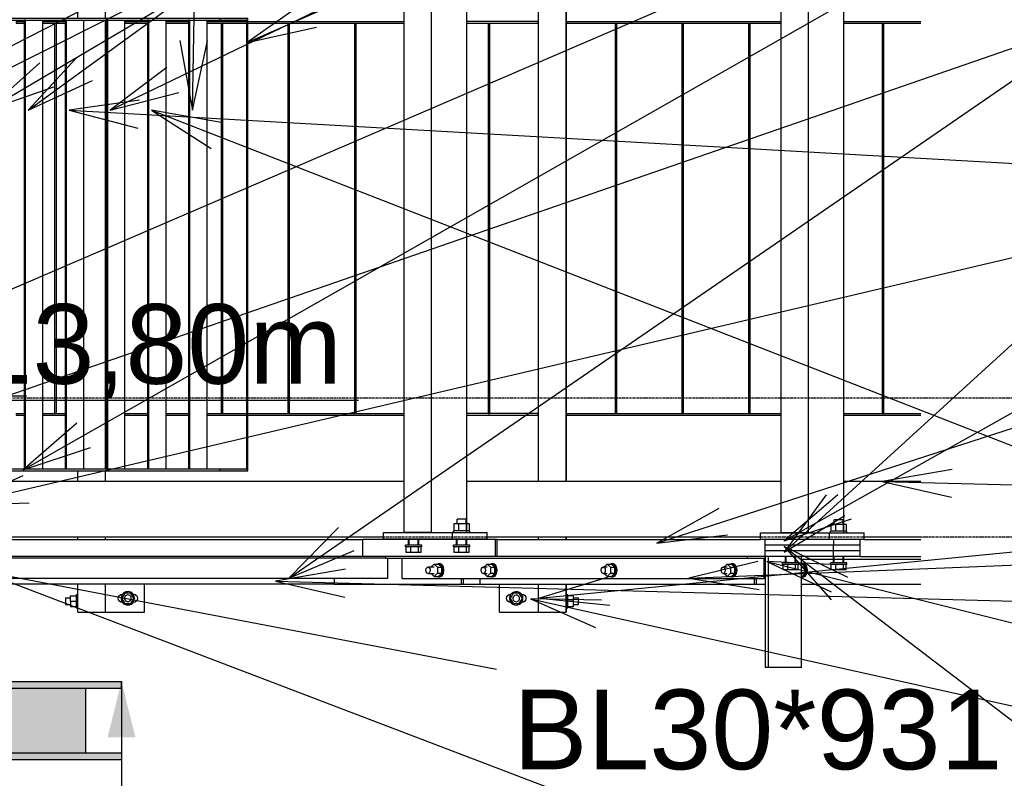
# Model space of a CAD drawing. Header units: millimetres. Extents: x -32861 to 254386, y 0 to 15445.
# Tile 27 of 67: x 129125 to 130894, y 9441 to 10805. Entities that reach past the tile are written whole.
import ezdxf

# ---------------------------------------------------------------- set-up
doc = ezdxf.new("R2010")
doc.units = ezdxf.units.MM
doc.linetypes.add('DXK_LINE_DOT3', pattern=[5.9187, 2.979, -0.9799, 0.9799, -0.9799])
doc.styles.add('Arial', font='ARIAL.TTF', dxfattribs={"height": 0.2})

# ---------------------------------------------------------------- blocks, each defined once
blk = doc.blocks.new('Bolt-53515 - 19489')
at = {"color": 7}
for p, q in [((130582.6, 9898), (130610.1, 9898)), ((130582.6, 9885), (130582.6, 9898)), ((130604.3, 9905.5), (130588.4, 9905.5)), ((130588.4, 9898), (130588.4, 9905.5)), ((130591.1, 9885), (130591.1, 9898)), ((130604.3, 9898), (130604.3, 9905.5)), ((130604.9, 9885), (130604.9, 9898)), ((130610.1, 9898), (130610.1, 9885)), ((130611.2, 9885), (130581.5, 9885)), ((130581.5, 9882), (130581.5, 9885)), ((130611.2, 9882), (130611.2, 9885)), ((130500.6, 9828.5), (130500.6, 9840)), ((130502.2, 9828.5), (130502.2, 9840)), ((130518, 9828.5), (130518, 9840)), ((130519.6, 9828.5), (130519.6, 9840)), ((130586.8, 9828.5), (130586.8, 9840)), ((130588.4, 9828.5), (130588.4, 9840)), ((130604.3, 9828.5), (130604.3, 9840)), ((130605.8, 9828.5), (130605.8, 9840)), ((130525, 9828.5), (130495.3, 9828.5)), ((130495.3, 9825.5), (130495.3, 9828.5)), ((130525, 9825.5), (130495.3, 9825.5)), ((130496.4, 9815.5), (130496.4, 9825.5)), ((130504.9, 9815.5), (130504.9, 9825.5)), ((130518.7, 9815.5), (130518.7, 9825.5)), ((130523.8, 9815.5), (130523.8, 9825.5)), ((130525, 9825.5), (130525, 9828.5)), ((130611.2, 9828.5), (130581.5, 9828.5)), ((130581.5, 9825.5), (130581.5, 9828.5)), ((130611.2, 9825.5), (130581.5, 9825.5)), ((130582.6, 9815.5), (130582.6, 9825.5)), ((130591.1, 9815.5), (130591.1, 9825.5)), ((130604.9, 9815.5), (130604.9, 9825.5)), ((130610.1, 9815.5), (130610.1, 9825.5)), ((130611.2, 9825.5), (130611.2, 9828.5)), ((130523.8, 9815.5), (130496.4, 9815.5)), ((130610.1, 9815.5), (130582.6, 9815.5))]:
    blk.add_line(p, q, dxfattribs=at)
blk = doc.blocks.new('Part-54379 - 19489')
at = {"color": 7}
for p, q in [((130464.1, 9860), (130464.1, 9870)), ((130634.5, 9860), (130464.1, 9860)), ((130634.5, 9870), (130587.2, 9870)), ((130587.2, 9870), (130587.2, 9860)), ((130634.5, 9870), (130634.5, 9860))]:
    blk.add_line(p, q, dxfattribs=at)
blk = doc.blocks.new('Bolt-53653 - 19489')
at = {"color": 7}
for p, q in [((129301.7, 9764.6), (129302.3, 9767.5)), ((129302.3, 9767.5), (129303.9, 9769.9)), ((129303.9, 9769.9), (129306.3, 9771.6)), ((129306.3, 9771.6), (129309.2, 9772.1)), ((129313.7, 9774.1), (129308.2, 9764.6)), ((129309.2, 9772.1), (129310.3, 9772.1)), ((129324.7, 9774.1), (129313.7, 9774.1)), ((129330.2, 9764.6), (129324.7, 9774.1)), ((129328.1, 9772.1), (129329.2, 9772.1)), ((129329.2, 9772.1), (129332.1, 9771.6)), ((129332.1, 9771.6), (129334.5, 9769.9)), ((129334.5, 9769.9), (129336.1, 9767.5)), ((129336.1, 9767.5), (129336.7, 9764.6)), ((129302.3, 9761.8), (129301.7, 9764.6)), ((129303.9, 9759.3), (129302.3, 9761.8)), ((129306.3, 9757.7), (129303.9, 9759.3)), ((129309.2, 9757.1), (129306.3, 9757.7)), ((129308.2, 9764.6), (129313.7, 9755.1)), ((129310.3, 9757.1), (129309.2, 9757.1)), ((129313.7, 9755.1), (129324.7, 9755.1)), ((129324.7, 9755.1), (129330.2, 9764.6)), ((129328.1, 9757.1), (129329.2, 9757.1)), ((129332.1, 9757.7), (129329.2, 9757.1)), ((129334.5, 9759.3), (129332.1, 9757.7)), ((129336.1, 9761.8), (129334.5, 9759.3)), ((129336.7, 9764.6), (129336.1, 9761.8))]:
    blk.add_line(p, q, dxfattribs=at)
for radius, start, end in [(12, 30, 210), (12, 210, 30), (6, 30, 210), (6, 210, 30)]:
    blk.add_arc((129319.2, 9764.6), radius, start, end, dxfattribs=at)
blk = doc.blocks.new('Part-53550 - 19489')
at = {"color": 7}
for p, q in [((129356.3, 10803.5), (129354.5, 10803.5)), ((129354.5, 10803.5), (129354.5, 9996.5)), ((129356.3, 10803.5), (129356.3, 9996.5)), ((129387.8, 9996.5), (129387.8, 10803.5)), ((129356.3, 9996.5), (129354.5, 9996.5))]:
    blk.add_line(p, q, dxfattribs=at)
blk = doc.blocks.new('Bolt-54361 - 19489')
at = {"color": 7}
for p, q in [((129279.2, 10078.6), (129280.6, 10078.6)), ((129279.2, 10058.6), (129280.6, 10058.6))]:
    blk.add_line(p, q, dxfattribs=at)
blk = doc.blocks.new('Part-54385 - 19489')
at = {"color": 7}
for p, q in [((129952.3, 9790), (129952.3, 9800)), ((129952.3, 9790), (130448.9, 9790)), ((130444.9, 9790), (130444.9, 9800)), ((130448.9, 9790), (130448.9, 9800))]:
    blk.add_line(p, q, dxfattribs=at)
blk = doc.blocks.new('Part-53634 - 19489')
at = {"color": 7}
for p, q in [((129726.6, 10798.5), (129726.6, 10798.5)), ((129726.6, 10798.5), (129729.6, 10798.5)), ((129726.6, 10798.5), (129726.6, 10096.5)), ((129729.6, 10096.5), (129729.6, 10798.5)), ((129726.6, 10096.5), (129726.6, 10096.5)), ((129726.6, 10096.5), (129729.6, 10096.5))]:
    blk.add_line(p, q, dxfattribs=at)
blk = doc.blocks.new('Part-54377 - 19489')
at = {"color": 7}
blk.add_line((129922.4, 9790), (129952.3, 9790), dxfattribs=at)
blk = doc.blocks.new('Part-53532 - 19489')
blk.add_hatch(color=6).paths.add_polyline_path([(129534.5, 9996.5), (129483.7, 9996.5), (129483.7, 9993.5), (129534.5, 9993.5)])
at = {"color": 7}
for p, q in [((129483.7, 9996.5), (129020.2, 9996.5)), ((129020.2, 9996.5), (129020.2, 9993.5)), ((129534.5, 9996.5), (129483.7, 9996.5)), ((129483.7, 9996.5), (129483.7, 9993.5)), ((129534.5, 9993.5), (129534.5, 9996.5)), ((129020.2, 9993.5), (129483.7, 9993.5)), ((129483.7, 9993.5), (129534.5, 9993.5))]:
    blk.add_line(p, q, dxfattribs=at)
blk = doc.blocks.new('Part-53636 - 19489')
at = {"color": 7}
for p, q in [((129486.6, 10798.5), (129486.6, 10798.5)), ((129486.6, 10798.5), (129489.6, 10798.5)), ((129486.6, 10798.5), (129486.6, 10096.5)), ((129489.6, 10096.5), (129489.6, 10798.5)), ((129486.6, 10096.5), (129486.6, 10096.5)), ((129486.6, 10096.5), (129489.6, 10096.5))]:
    blk.add_line(p, q, dxfattribs=at)
blk = doc.blocks.new('Part-53514 - 19489')
at = {"color": 7}
for p, q in [((130456.2, 9870), (130456.2, 9882)), ((130456.2, 9882), (130642.4, 9882)), ((130579.3, 9882), (130579.3, 9870)), ((130642.4, 9870), (130642.4, 9882)), ((130642.4, 9870), (130456.2, 9870))]:
    blk.add_line(p, q, dxfattribs=at)
blk = doc.blocks.new('Bolt-53650 - 19489')
at = {"color": 7}
for p, q in [((129999.5, 9764.5), (130000.1, 9767.4)), ((130000.1, 9767.4), (130001.7, 9769.8)), ((130001.7, 9769.8), (130004.2, 9771.5)), ((130004.2, 9771.5), (130007, 9772)), ((130011.5, 9774), (130006.1, 9764.5)), ((130007, 9772), (130008.1, 9772)), ((130022.5, 9774), (130011.5, 9774)), ((130028, 9764.5), (130022.5, 9774)), ((130025.9, 9772), (130027, 9772)), ((130027, 9772), (130029.9, 9771.5)), ((130029.9, 9771.5), (130032.3, 9769.8)), ((130032.3, 9769.8), (130034, 9767.4)), ((130034, 9767.4), (130034.5, 9764.5)), ((130000.1, 9761.7), (129999.5, 9764.5)), ((130001.7, 9759.2), (130000.1, 9761.7)), ((130004.2, 9757.6), (130001.7, 9759.2)), ((130007, 9757), (130004.2, 9757.6)), ((130006.1, 9764.5), (130011.5, 9755)), ((130008.1, 9757), (130007, 9757)), ((130011.5, 9755), (130022.5, 9755)), ((130022.5, 9755), (130028, 9764.5)), ((130025.9, 9757), (130027, 9757)), ((130029.9, 9757.6), (130027, 9757)), ((130032.3, 9759.2), (130029.9, 9757.6)), ((130034, 9761.7), (130032.3, 9759.2)), ((130034.5, 9764.5), (130034, 9761.7))]:
    blk.add_line(p, q, dxfattribs=at)
for radius, start, end in [(12, 30, 210), (12, 210, 30), (6, 30, 210), (6, 210, 30)]:
    blk.add_arc((130017, 9764.5), radius, start, end, dxfattribs=at)
blk = doc.blocks.new('GridLine-21671 - 19489')
at = {"color": 6, "linetype": 'DXK_LINE_DOT3'}
blk.add_line((107475.6, 10125), (131043.5, 10125), dxfattribs=at)
blk = doc.blocks.new('Part-20780 - 19489')
blk.add_hatch(color=96).paths.add_polyline_path([(129307.8, 9475), (129307.8, 9487), (129243.5, 9487), (129243.5, 9603), (129307.8, 9603), (129307.8, 9615), (129020.3, 9615), (129020.3, 9614.8), (128942, 9614.8), (128942, 9615), (128457.3, 9615), (128457.3, 9614.8), (128378.9, 9614.8), (128378.9, 9615), (128193.9, 9615), (128193.9, 9603), (128258.2, 9603), (128258.2, 9487), (128193.9, 9487), (128193.9, 9475)])
at = {"color": 96}
for p, q in [((128378.9, 9615), (128193.9, 9615)), ((128193.9, 9615), (128193.9, 9603)), ((128329.3, 9603), (128329.3, 9615)), ((128457.3, 9615), (128942, 9615)), ((129020.3, 9615), (129307.8, 9615)), ((129307.8, 9603), (129307.8, 9615)), ((128193.9, 9603), (128258.2, 9603)), ((128258.2, 9603), (128258.2, 9487)), ((128265, 9487), (128265, 9603)), ((128265, 9603), (128329.3, 9603)), ((128329.3, 9603), (129307.8, 9603)), ((129243.5, 9487), (129243.5, 9603)), ((128258.2, 9487), (128193.9, 9487)), ((128193.9, 9487), (128193.9, 9475)), ((128329.3, 9487), (128265, 9487)), ((128329.3, 9475), (128329.3, 9487)), ((128329.3, 9487), (129307.8, 9487)), ((129307.8, 9487), (129307.8, 9475)), ((128193.9, 9475), (128329.3, 9475)), ((128329.3, 9475), (129307.8, 9475))]:
    blk.add_line(p, q, dxfattribs=at)
blk = doc.blocks.new('Part-53510 - 19489')
at = {"color": 7}
for p, q in [((130493.1, 9882), (130493.1, 11108.2)), ((130542.4, 9882), (130542.4, 11108.2)), ((130605.4, 9882), (130605.4, 11108.2)), ((130542.4, 9882), (130493.1, 9882))]:
    blk.add_line(p, q, dxfattribs=at)
blk = doc.blocks.new('Part-53581 - 19489')
blk.add_hatch(color=6).paths.add_polyline_path([(129534.5, 10806.5), (129483.7, 10806.5), (129483.7, 10803.5), (129534.5, 10803.5)])
at = {"color": 7}
for p, q in [((129483.7, 10806.5), (129020.2, 10806.5)), ((129020.2, 10806.5), (129020.2, 10803.5)), ((129020.2, 10803.5), (129483.7, 10803.5)), ((129534.5, 10806.5), (129483.7, 10806.5)), ((129483.7, 10806.5), (129483.7, 10803.5)), ((129483.7, 10803.5), (129534.5, 10803.5)), ((129534.5, 10803.5), (129534.5, 10806.5))]:
    blk.add_line(p, q, dxfattribs=at)
blk = doc.blocks.new('Part-53671 - 19489')
at = {"color": 7}
for p, q in [((129094.9, 9975), (129815.8, 9975)), ((129094.9, 9875), (129094.9, 9975)), ((129928.1, 9975), (130493.1, 9975)), ((130605.4, 9975), (130744.2, 9975)), ((129094.9, 9875), (129778.8, 9875)), ((129965, 9875), (130456.2, 9875)), ((130642.4, 9875), (130744.2, 9875))]:
    blk.add_line(p, q, dxfattribs=at)
blk = doc.blocks.new('Part-54324 - 19489')
at = {"color": 7}
for p, q in [((129778.8, 9871), (129778.8, 9883)), ((129778.8, 9883), (129965, 9883)), ((129902, 9883), (129902, 9871)), ((129965, 9871), (129965, 9883)), ((129965, 9871), (129778.8, 9871))]:
    blk.add_line(p, q, dxfattribs=at)
blk = doc.blocks.new('Part-53629 - 19489')
at = {"color": 7}
for p, q in [((130434.5, 10798.5), (130434.5, 10798.5)), ((130434.5, 10798.5), (130437.5, 10798.5)), ((130434.5, 10798.5), (130434.5, 10096.5)), ((130437.5, 10096.5), (130437.5, 10798.5)), ((130434.5, 10096.5), (130434.5, 10096.5)), ((130434.5, 10096.5), (130437.5, 10096.5))]:
    blk.add_line(p, q, dxfattribs=at)
blk = doc.blocks.new('Part-54373 - 19489')
at = {"color": 7}
for p, q in [((129689.8, 9790), (129922.4, 9790)), ((129918.4, 9790), (129918.4, 9800)), ((129922.4, 9790), (129922.4, 9800))]:
    blk.add_line(p, q, dxfattribs=at)
blk = doc.blocks.new('Part-53649 - 19489')
at = {"color": 7}
for p, q in [((129987, 9739.5), (129987, 9790)), ((130057, 9739.5), (130057, 9790)), ((129987, 9739.5), (130057, 9739.5)), ((130057.1, 9739.5), (130057.1, 9739.6))]:
    blk.add_line(p, q, dxfattribs=at)
blk = doc.blocks.new('Part-53632 - 19489')
at = {"color": 7}
for p, q in [((129966.6, 10798.5), (129966.6, 10798.5)), ((129966.6, 10798.5), (129969.6, 10798.5)), ((129966.6, 10798.5), (129966.6, 10096.5)), ((129969.6, 10096.5), (129969.6, 10798.5)), ((129966.6, 10096.5), (129966.6, 10096.5)), ((129966.6, 10096.5), (129969.6, 10096.5))]:
    blk.add_line(p, q, dxfattribs=at)
blk = doc.blocks.new('Part-53673 - 19489')
at = {"color": 7}
for p, q in [((129279.7, 10801.5), (129280.6, 10801.5)), ((129279.7, 10798.5), (129279.7, 10801.5)), ((129279.7, 10801.5), (129279.7, 10801.5)), ((129279.7, 10798.5), (129280.6, 10798.5)), ((129279.7, 10798.5), (129279.7, 10798.5)), ((129313.9, 10801.5), (129354.5, 10801.5)), ((129313.9, 10798.5), (129354.5, 10798.5)), ((129387.8, 10801.5), (129428.4, 10801.5)), ((129387.8, 10798.5), (129428.4, 10798.5)), ((129461.7, 10801.5), (129532.6, 10801.5)), ((129461.7, 10798.5), (129532.6, 10798.5)), ((129534.5, 10801.5), (129815.8, 10801.5)), ((129534.5, 10798.5), (129815.8, 10798.5)), ((130056.6, 10801.5), (129928.1, 10801.5)), ((129928.1, 10798.5), (130056.5, 10798.5)), ((130056.5, 10798.5), (130056.5, 10801.5)), ((130056.5, 10798.5), (130056.6, 10798.5))]:
    blk.add_line(p, q, dxfattribs=at)
blk = doc.blocks.new('Part-53635 - 19489')
at = {"color": 7}
for p, q in [((129606.6, 10798.5), (129606.6, 10798.5)), ((129606.6, 10798.5), (129609.6, 10798.5)), ((129606.6, 10798.5), (129606.6, 10096.5)), ((129609.6, 10096.5), (129609.6, 10798.5)), ((129606.6, 10096.5), (129606.6, 10096.5)), ((129606.6, 10096.5), (129609.6, 10096.5))]:
    blk.add_line(p, q, dxfattribs=at)
blk = doc.blocks.new('Part-53630 - 19489')
at = {"color": 7}
for p, q in [((130314.5, 10798.5), (130314.5, 10798.5)), ((130314.5, 10798.5), (130317.5, 10798.5)), ((130314.5, 10798.5), (130314.5, 10096.5)), ((130317.5, 10096.5), (130317.5, 10798.5)), ((130314.5, 10096.5), (130314.5, 10096.5)), ((130314.5, 10096.5), (130317.5, 10096.5))]:
    blk.add_line(p, q, dxfattribs=at)
blk = doc.blocks.new('Part-54375 - 19489')
at = {"color": 7}
for p, q in [((130529.3, 9835), (130744.2, 9835)), ((130448.9, 9790), (130464.1, 9790)), ((130529.3, 9790), (130744.2, 9790))]:
    blk.add_line(p, q, dxfattribs=at)
blk = doc.blocks.new('GridLine-21668 - 19489')
at = {"color": 6, "linetype": 'DXK_LINE_DOT3'}
blk.add_line((107475.6, 9875), (131044, 9875), dxfattribs=at)
blk = doc.blocks.new('Part-53509 - 19489')
at = {"color": 7}
for p, q in [((129815.8, 9883), (129815.8, 11108.2)), ((129865, 9883), (129865, 11108.2)), ((129928.1, 9883), (129928.1, 11108.2)), ((129865, 9883), (129815.8, 9883))]:
    blk.add_line(p, q, dxfattribs=at)
blk = doc.blocks.new('Bolt-54393 - 19489')
at = {"color": 7}
for p, q in [((129954.7, 9818), (129956, 9820.2)), ((129956, 9820.2), (129957.9, 9821)), ((129957.9, 9821), (129959.7, 9820.2)), ((129957.9, 9821), (129965, 9821)), ((129959.7, 9821), (129965, 9825.9)), ((129959.7, 9820.2), (129961.1, 9818)), ((129965, 9825.9), (129970.8, 9820.5)), ((129965, 9825.9), (129972.9, 9825.9)), ((129970.5, 9825.9), (129972.9, 9827)), ((129970.8, 9820.5), (129970.8, 9809.5)), ((129970.8, 9820.5), (129978.7, 9820.5)), ((129972.9, 9827), (129976.6, 9825.4)), ((129972.9, 9827), (129975.2, 9827)), ((129978.7, 9820.5), (129972.9, 9825.9)), ((129978.9, 9825.4), (129975.2, 9827)), ((129976.6, 9825.4), (129979.3, 9821)), ((129978.7, 9809.5), (129978.7, 9820.5)), ((129981.6, 9821), (129978.9, 9825.4)), ((129979.3, 9821), (129980.2, 9815)), ((129982.6, 9815), (129981.6, 9821)), ((130170.2, 9818), (130171.6, 9820.2)), ((130171.6, 9820.2), (130173.4, 9821)), ((130173.4, 9821), (130175.3, 9820.2)), ((130173.4, 9821), (130180.5, 9821)), ((130175.2, 9821), (130180.5, 9825.9)), ((130175.3, 9820.2), (130176.6, 9818)), ((130180.5, 9825.9), (130186.3, 9820.5)), ((130180.5, 9825.9), (130188.4, 9825.9)), ((130186, 9825.9), (130188.4, 9827)), ((130186.3, 9820.5), (130186.3, 9809.5)), ((130186.3, 9820.5), (130194.2, 9820.5)), ((130188.4, 9827), (130192.1, 9825.4)), ((130188.4, 9827), (130190.7, 9827)), ((130194.2, 9820.5), (130188.4, 9825.9)), ((130194.4, 9825.4), (130190.7, 9827)), ((130192.1, 9825.4), (130194.8, 9821)), ((130194.2, 9809.5), (130194.2, 9820.5)), ((130197.1, 9821), (130194.4, 9825.4)), ((130194.8, 9821), (130195.8, 9815)), ((130198.1, 9815), (130197.1, 9821)), ((130385.7, 9818), (130387.1, 9820.2)), ((130387.1, 9820.2), (130388.9, 9821)), ((130388.9, 9821), (130390.8, 9820.2)), ((130388.9, 9821), (130396, 9821)), ((130390.7, 9821), (130396, 9825.9)), ((130390.8, 9820.2), (130392.1, 9818)), ((130396, 9825.9), (130401.9, 9820.5)), ((130396, 9825.9), (130403.9, 9825.9)), ((130401.5, 9825.9), (130403.9, 9827)), ((130401.9, 9820.5), (130401.9, 9809.5)), ((130401.9, 9820.5), (130409.7, 9820.5)), ((130403.9, 9827), (130407.6, 9825.4)), ((130403.9, 9827), (130406.3, 9827)), ((130409.7, 9820.5), (130403.9, 9825.9)), ((130410, 9825.4), (130406.3, 9827)), ((130407.6, 9825.4), (130410.3, 9821)), ((130409.7, 9809.5), (130409.7, 9820.5)), ((130412.7, 9821), (130410, 9825.4)), ((130410.3, 9821), (130411.3, 9815)), ((130413.7, 9815), (130412.7, 9821)), ((129954.2, 9815), (129954.7, 9818)), ((129954.7, 9812), (129954.2, 9815)), ((129956, 9809.8), (129954.7, 9812)), ((129957.9, 9809), (129956, 9809.8)), ((129959.7, 9809.8), (129957.9, 9809)), ((129957.9, 9809), (129965, 9809)), ((129961.1, 9812), (129959.7, 9809.8)), ((129959.7, 9809), (129965, 9804)), ((129961.1, 9818), (129961.6, 9815)), ((129961.6, 9815), (129961.1, 9812)), ((129965, 9804), (129970.8, 9809.5)), ((129965, 9804), (129972.9, 9804)), ((129972.9, 9803), (129970.5, 9804)), ((129970.8, 9809.5), (129978.7, 9809.5)), ((129972.9, 9804), (129978.7, 9809.5)), ((129976.6, 9804.6), (129972.9, 9803)), ((129972.9, 9803), (129975.2, 9803)), ((129975.2, 9803), (129978.9, 9804.6)), ((129979.3, 9809), (129976.6, 9804.6)), ((129978.9, 9804.6), (129981.6, 9809)), ((129980.2, 9815), (129979.3, 9809)), ((129981.6, 9809), (129982.6, 9815)), ((130169.7, 9815), (130170.2, 9818)), ((130170.2, 9812), (130169.7, 9815)), ((130171.6, 9809.8), (130170.2, 9812)), ((130173.4, 9809), (130171.6, 9809.8)), ((130175.3, 9809.8), (130173.4, 9809)), ((130173.4, 9809), (130180.5, 9809)), ((130175.2, 9809), (130180.5, 9804)), ((130176.6, 9812), (130175.3, 9809.8)), ((130176.6, 9818), (130177.1, 9815)), ((130177.1, 9815), (130176.6, 9812)), ((130180.5, 9804), (130186.3, 9809.5)), ((130180.5, 9804), (130188.4, 9804)), ((130188.4, 9803), (130186, 9804)), ((130186.3, 9809.5), (130194.2, 9809.5)), ((130188.4, 9804), (130194.2, 9809.5)), ((130192.1, 9804.6), (130188.4, 9803)), ((130188.4, 9803), (130190.7, 9803)), ((130190.7, 9803), (130194.4, 9804.6)), ((130194.8, 9809), (130192.1, 9804.6)), ((130194.4, 9804.6), (130197.1, 9809)), ((130195.8, 9815), (130194.8, 9809)), ((130197.1, 9809), (130198.1, 9815)), ((130385.2, 9815), (130385.7, 9818)), ((130385.7, 9812), (130385.2, 9815)), ((130387.1, 9809.8), (130385.7, 9812)), ((130388.9, 9809), (130387.1, 9809.8)), ((130390.8, 9809.8), (130388.9, 9809)), ((130388.9, 9809), (130396, 9809)), ((130390.7, 9809), (130396, 9804)), ((130392.1, 9812), (130390.8, 9809.8)), ((130392.1, 9818), (130392.6, 9815)), ((130392.6, 9815), (130392.1, 9812)), ((130396, 9804), (130401.9, 9809.5)), ((130396, 9804), (130403.9, 9804)), ((130403.9, 9803), (130401.5, 9804)), ((130401.9, 9809.5), (130409.7, 9809.5)), ((130403.9, 9804), (130409.7, 9809.5)), ((130407.6, 9804.6), (130403.9, 9803)), ((130403.9, 9803), (130406.3, 9803)), ((130406.3, 9803), (130410, 9804.6)), ((130410.3, 9809), (130407.6, 9804.6)), ((130410, 9804.6), (130412.7, 9809)), ((130411.3, 9815), (130410.3, 9809)), ((130412.7, 9809), (130413.7, 9815))]:
    blk.add_line(p, q, dxfattribs=at)
blk = doc.blocks.new('Bolt-53512 - 19489')
at = {"color": 7}
for p, q in [((129905.3, 9899), (129932.7, 9899)), ((129905.3, 9886), (129905.3, 9899)), ((129926.9, 9907), (129911.1, 9907)), ((129911.1, 9899), (129911.1, 9907)), ((129913.8, 9886), (129913.8, 9899)), ((129926.9, 9899), (129926.9, 9907)), ((129927.5, 9886), (129927.5, 9899)), ((129932.7, 9899), (129932.7, 9886)), ((129933.8, 9886), (129904.1, 9886)), ((129904.1, 9883), (129904.1, 9886)), ((129933.8, 9883), (129933.8, 9886)), ((129847.6, 9860), (129817.9, 9860)), ((129817.9, 9857), (129817.9, 9860)), ((129847.6, 9857), (129817.9, 9857)), ((129819, 9847), (129819, 9857)), ((129842.3, 9870), (129823.3, 9870)), ((129823.3, 9860), (129823.3, 9870)), ((129824.8, 9860), (129824.8, 9871)), ((129827.6, 9847), (129827.6, 9857)), ((129840.7, 9860), (129840.7, 9871)), ((129841.3, 9847), (129841.3, 9857)), ((129842.3, 9860), (129842.3, 9870)), ((129846.5, 9847), (129846.5, 9857)), ((129847.6, 9857), (129847.6, 9860)), ((129933.8, 9860), (129904.1, 9860)), ((129904.1, 9857), (129904.1, 9860)), ((129933.8, 9857), (129904.1, 9857)), ((129905.3, 9847), (129905.3, 9857)), ((129928.5, 9870), (129909.5, 9870)), ((129909.5, 9860), (129909.5, 9870)), ((129911.1, 9860), (129911.1, 9871)), ((129913.8, 9847), (129913.8, 9857)), ((129926.9, 9860), (129926.9, 9871)), ((129927.5, 9847), (129927.5, 9857)), ((129928.5, 9860), (129928.5, 9870)), ((129932.7, 9847), (129932.7, 9857)), ((129933.8, 9857), (129933.8, 9860)), ((129846.5, 9847), (129819, 9847)), ((129932.7, 9847), (129905.3, 9847))]:
    blk.add_line(p, q, dxfattribs=at)
blk = doc.blocks.new('Part-53520 - 19489')
at = {"color": 7}
for p, q in [((129982.6, 9840), (129982.6, 9870)), ((129982.6, 9870), (130456.2, 9870)), ((130642.4, 9870), (130744.2, 9870)), ((130634.5, 9840), (130744.2, 9840))]:
    blk.add_line(p, q, dxfattribs=at)
blk = doc.blocks.new('Part-53521 - 19489')
at = {"color": 7}
for p, q in [((129982.6, 9870), (129741.7, 9870)), ((129979.5, 9840), (129979.5, 9870))]:
    blk.add_line(p, q, dxfattribs=at)
blk = doc.blocks.new('Part-53523 - 19489')
at = {"color": 7}
for p, q in [((128559.6, 9870), (128985.2, 9870)), ((128559.6, 9840), (128559.6, 9870)), ((129055.4, 9870), (129741.7, 9870)), ((129741.7, 9840), (129741.7, 9870)), ((128559.6, 9840), (128609.8, 9840))]:
    blk.add_line(p, q, dxfattribs=at)
blk = doc.blocks.new('Part-53547 - 19489')
at = {"color": 7}
for p, q in [((129134.6, 10803.5), (129132.8, 10803.5)), ((129132.8, 10803.5), (129132.8, 9996.5)), ((129134.6, 10803.5), (129134.6, 9996.5)), ((129166.2, 9996.5), (129166.2, 10803.5)), ((129134.6, 9996.5), (129132.8, 9996.5))]:
    blk.add_line(p, q, dxfattribs=at)
blk = doc.blocks.new('Part-53548 - 19489')
at = {"color": 7}
for p, q in [((129208.5, 10803.5), (129206.7, 10803.5)), ((129206.7, 10803.5), (129206.7, 9996.5)), ((129208.5, 10803.5), (129208.5, 9996.5)), ((129240.1, 9996.5), (129240.1, 10803.5)), ((129208.5, 9996.5), (129206.7, 9996.5))]:
    blk.add_line(p, q, dxfattribs=at)
blk = doc.blocks.new('Part-53549 - 19489')
at = {"color": 7}
for p, q in [((129282.4, 10803.5), (129280.6, 10803.5)), ((129280.6, 10803.5), (129280.6, 9996.5)), ((129282.4, 10803.5), (129282.4, 9996.5)), ((129313.9, 9996.5), (129313.9, 10803.5)), ((129282.4, 9996.5), (129280.6, 9996.5))]:
    blk.add_line(p, q, dxfattribs=at)
blk = doc.blocks.new('Part-53551 - 19489')
at = {"color": 7}
for p, q in [((129430.2, 10803.5), (129428.4, 10803.5)), ((129428.4, 10803.5), (129428.4, 9996.5)), ((129430.2, 10803.5), (129430.2, 9996.5)), ((129461.7, 9996.5), (129461.7, 10803.5)), ((129430.2, 9996.5), (129428.4, 9996.5))]:
    blk.add_line(p, q, dxfattribs=at)
blk = doc.blocks.new('Part-53552 - 19489')
blk.add_hatch(color=6).paths.add_polyline_path([(129534.5, 10803.5), (129532.6, 10803.5), (129532.6, 9996.5), (129534.5, 9996.5)])
at = {"color": 7}
for p, q in [((129534.5, 10803.5), (129532.6, 10803.5)), ((129532.6, 10803.5), (129532.6, 9996.5)), ((129534.5, 9996.5), (129534.5, 10803.5)), ((129532.6, 9996.5), (129534.5, 9996.5))]:
    blk.add_line(p, q, dxfattribs=at)
blk = doc.blocks.new('Part-53619 - 19489')
at = {"color": 7}
for p, q in [((130057, 9975), (130057, 10919.6)), ((130057, 10919.6), (130107, 10919.6)), ((130107, 9975), (130107, 10919.6)), ((130107.1, 9975), (130107.1, 10919.6)), ((130057, 9870), (130057, 9875)), ((130107, 9870), (130107, 9875)), ((130107.1, 9870), (130107.1, 9875)), ((130107, 9739.6), (130107, 9790)), ((130107.1, 9739.6), (130107.1, 9790)), ((130057, 9739.6), (130107, 9739.6))]:
    blk.add_line(p, q, dxfattribs=at)
blk = doc.blocks.new('Part-53620 - 19489')
at = {"color": 7}
for p, q in [((129229.2, 10806.5), (129229.2, 10919.6)), ((129229.2, 10919.6), (129279.2, 10919.6)), ((129279.2, 10806.5), (129279.2, 10919.6)), ((129279.2, 10806.5), (129279.2, 10919.6)), ((129279.2, 9996.5), (129279.2, 10803.5)), ((129279.2, 9996.5), (129279.2, 10803.5)), ((129229.2, 9975), (129229.2, 9993.5)), ((129279.2, 9975), (129279.2, 9993.5)), ((129279.2, 9975), (129279.2, 9993.5)), ((129229.2, 9870), (129229.2, 9875)), ((129279.2, 9870), (129279.2, 9875)), ((129279.2, 9870), (129279.2, 9875)), ((129229.2, 9739.6), (129229.2, 9790)), ((129229.2, 9739.6), (129279.2, 9739.6))]:
    blk.add_line(p, q, dxfattribs=at)
blk = doc.blocks.new('Part-53621 - 19489')
at = {"color": 7}
for p, q in [((130107.6, 10096.5), (130107.5, 10096.5)), ((130107.5, 10096.5), (130493.1, 10096.5)), ((130107.5, 10096.5), (130107.5, 10093.5)), ((130107.6, 10093.5), (130107.5, 10093.5)), ((130107.5, 10093.5), (130493.1, 10093.5)), ((130605.4, 10096.5), (130744.2, 10096.5)), ((130605.4, 10093.5), (130744.2, 10093.5))]:
    blk.add_line(p, q, dxfattribs=at)
blk = doc.blocks.new('Part-53622 - 19489')
at = {"color": 7}
for p, q in [((129279.7, 10096.5), (129280.6, 10096.5)), ((129279.7, 10093.5), (129279.7, 10096.5)), ((129279.7, 10096.5), (129279.7, 10096.5)), ((129279.7, 10093.5), (129280.6, 10093.5)), ((129279.7, 10093.5), (129279.7, 10093.5)), ((129313.9, 10096.5), (129354.5, 10096.5)), ((129313.9, 10093.5), (129354.5, 10093.5)), ((129387.8, 10096.5), (129428.4, 10096.5)), ((129387.8, 10093.5), (129428.4, 10093.5)), ((129461.7, 10096.5), (129532.6, 10096.5)), ((129461.7, 10093.5), (129532.6, 10093.5)), ((129534.5, 10096.5), (129815.8, 10096.5)), ((129534.5, 10093.5), (129815.8, 10093.5)), ((130056.6, 10096.5), (129928.1, 10096.5)), ((129928.1, 10093.5), (130056.5, 10093.5)), ((130056.5, 10093.5), (130056.5, 10096.5)), ((130056.5, 10093.5), (130056.6, 10093.5))]:
    blk.add_line(p, q, dxfattribs=at)
blk = doc.blocks.new('Part-53627 - 19489')
at = {"color": 7}
for p, q in [((130674.5, 10798.5), (130674.5, 10798.5)), ((130674.5, 10798.5), (130677.5, 10798.5)), ((130674.5, 10798.5), (130674.5, 10096.5)), ((130677.5, 10096.5), (130677.5, 10798.5)), ((130674.5, 10096.5), (130674.5, 10096.5)), ((130674.5, 10096.5), (130677.5, 10096.5))]:
    blk.add_line(p, q, dxfattribs=at)
blk = doc.blocks.new('Part-53631 - 19489')
at = {"color": 7}
for p, q in [((130194.5, 10798.5), (130194.5, 10798.5)), ((130194.5, 10798.5), (130197.5, 10798.5)), ((130194.5, 10798.5), (130194.5, 10096.5)), ((130197.5, 10096.5), (130197.5, 10798.5)), ((130194.5, 10096.5), (130194.5, 10096.5)), ((130194.5, 10096.5), (130197.5, 10096.5))]:
    blk.add_line(p, q, dxfattribs=at)
blk = doc.blocks.new('Bolt-53651 - 19489')
at = {"color": 7}
for p, q in [((130107, 9771.5), (130110, 9771.5)), ((130110, 9769.9), (130110, 9771.5)), ((130110, 9765.5), (130110, 9769.9)), ((130120, 9769), (130110, 9769)), ((130120, 9759.5), (130120, 9769)), ((130110, 9759.5), (130110, 9765.5)), ((130110, 9753.5), (130110, 9759.5)), ((130120, 9759.5), (130110, 9759.5)), ((130110, 9749.1), (130110, 9753.5)), ((130110, 9750), (130120, 9750)), ((130110, 9747.5), (130110, 9749.1)), ((130120, 9765.5), (130129, 9765.5)), ((130120, 9750), (130120, 9759.5)), ((130120, 9753.5), (130129, 9753.5)), ((130129, 9764.7), (130129, 9765.5)), ((130129, 9762.5), (130129, 9764.7)), ((130129, 9759.5), (130129, 9762.5)), ((130129, 9756.5), (130129, 9759.5)), ((130129, 9754.3), (130129, 9756.5)), ((130129, 9753.5), (130129, 9754.3)), ((130107, 9747.5), (130110, 9747.5))]:
    blk.add_line(p, q, dxfattribs=at)
blk = doc.blocks.new('Part-53652 - 19489')
at = {"color": 7}
for p, q in [((129279.2, 9739.6), (129279.2, 9790)), ((129349.2, 9739.6), (129349.2, 9790)), ((129279.2, 9739.6), (129349.2, 9739.6))]:
    blk.add_line(p, q, dxfattribs=at)
blk = doc.blocks.new('Bolt-53654 - 19489')
at = {"color": 7}
for p, q in [((129207.2, 9765.6), (129207.2, 9764.8)), ((129207.2, 9765.6), (129216.2, 9765.6)), ((129216.2, 9759.6), (129216.2, 9769.1)), ((129216.2, 9769.1), (129226.2, 9769.1)), ((129226.2, 9771.6), (129226.2, 9770)), ((129226.2, 9771.6), (129229.2, 9771.6)), ((129226.2, 9770), (129226.2, 9765.6)), ((129226.2, 9765.6), (129226.2, 9759.6)), ((129207.2, 9764.8), (129207.2, 9762.6)), ((129207.2, 9762.6), (129207.2, 9754.4)), ((129207.2, 9754.4), (129207.2, 9753.6)), ((129207.2, 9753.6), (129216.2, 9753.6)), ((129216.2, 9759.6), (129216.2, 9750.1)), ((129216.2, 9759.6), (129226.2, 9759.6)), ((129216.2, 9750.1), (129226.2, 9750.1)), ((129226.2, 9759.6), (129226.2, 9753.6)), ((129226.2, 9753.6), (129226.2, 9749.2)), ((129226.2, 9749.2), (129226.2, 9747.6)), ((129226.2, 9747.6), (129229.2, 9747.6))]:
    blk.add_line(p, q, dxfattribs=at)
blk = doc.blocks.new('Part-53672 - 19489')
at = {"color": 7}
for p, q in [((130107.6, 10801.5), (130107.5, 10801.5)), ((130107.5, 10801.5), (130493.1, 10801.5)), ((130107.5, 10801.5), (130107.5, 10798.5)), ((130107.6, 10798.5), (130107.5, 10798.5)), ((130107.5, 10798.5), (130493.1, 10798.5)), ((130605.4, 10801.5), (130744.2, 10801.5)), ((130605.4, 10798.5), (130744.2, 10798.5))]:
    blk.add_line(p, q, dxfattribs=at)
blk = doc.blocks.new('Bolt-54376 - 19489')
at = {"color": 7}
for p, q in [((130529.3, 9826.5), (130530.5, 9827)), ((130529.3, 9825.9), (130530.5, 9825.9)), ((130529.3, 9820.5), (130536.3, 9820.5)), ((130530.5, 9827), (130534.2, 9825.4)), ((130530.5, 9827), (130532.9, 9827)), ((130536.3, 9820.5), (130530.5, 9825.9)), ((130536.5, 9825.4), (130532.9, 9827)), ((130534.2, 9825.4), (130536.9, 9821)), ((130536.3, 9809.5), (130536.3, 9820.5)), ((130539.2, 9821), (130536.5, 9825.4)), ((130536.9, 9821), (130537.9, 9815)), ((130540.2, 9815), (130539.2, 9821)), ((130529.3, 9809.5), (130536.3, 9809.5)), ((130529.3, 9804), (130530.5, 9804)), ((130530.5, 9803), (130529.3, 9803.5)), ((130530.5, 9804), (130536.3, 9809.5)), ((130534.2, 9804.6), (130530.5, 9803)), ((130530.5, 9803), (130532.9, 9803)), ((130532.9, 9803), (130536.5, 9804.6)), ((130536.9, 9809), (130534.2, 9804.6)), ((130536.5, 9804.6), (130539.2, 9809)), ((130537.9, 9815), (130536.9, 9809)), ((130539.2, 9809), (130540.2, 9815))]:
    blk.add_line(p, q, dxfattribs=at)
blk = doc.blocks.new('Part-54384 - 19489')
at = {"color": 7}
for p, q in [((129782.9, 9840), (128900.9, 9840)), ((128900.9, 9837), (128900.9, 9840)), ((129782.9, 9837), (128900.9, 9837)), ((128900.9, 9800), (128900.9, 9837)), ((129785.9, 9837), (129785.9, 9800)), ((129785.9, 9800), (128900.9, 9800)), ((129785.9, 9800), (129785.9, 9800))]:
    blk.add_line(p, q, dxfattribs=at)
blk = doc.blocks.new('Bolt-54395 - 19489')
at = {"color": 7}
for p, q in [((129855.3, 9818), (129856.7, 9820.2)), ((129856.7, 9820.2), (129858.5, 9821)), ((129858.5, 9821), (129860.3, 9820.2)), ((129858.5, 9821), (129869.5, 9821)), ((129860.3, 9820.2), (129861.7, 9818)), ((129864.2, 9821), (129869.5, 9825.9)), ((129869.5, 9825.9), (129875.4, 9820.5)), ((129869.5, 9825.9), (129877.4, 9825.9)), ((129875, 9825.9), (129877.4, 9827)), ((129875.4, 9820.5), (129875.4, 9809.5)), ((129875.4, 9820.5), (129883.3, 9820.5)), ((129877.4, 9827), (129881.1, 9825.4)), ((129877.4, 9827), (129879.8, 9827)), ((129883.3, 9820.5), (129877.4, 9825.9)), ((129883.5, 9825.4), (129879.8, 9827)), ((129881.1, 9825.4), (129883.8, 9821)), ((129883.3, 9809.5), (129883.3, 9820.5)), ((129886.2, 9821), (129883.5, 9825.4)), ((129883.8, 9821), (129884.8, 9815)), ((129887.2, 9815), (129886.2, 9821)), ((129854.8, 9815), (129855.3, 9818)), ((129855.3, 9812), (129854.8, 9815)), ((129856.7, 9809.8), (129855.3, 9812)), ((129858.5, 9809), (129856.7, 9809.8)), ((129860.3, 9809.8), (129858.5, 9809)), ((129858.5, 9809), (129869.5, 9809)), ((129861.7, 9812), (129860.3, 9809.8)), ((129861.7, 9818), (129862.2, 9815)), ((129862.2, 9815), (129861.7, 9812)), ((129864.2, 9809), (129869.5, 9804)), ((129869.5, 9804), (129875.4, 9809.5)), ((129869.5, 9804), (129877.4, 9804)), ((129877.4, 9803), (129875, 9804)), ((129875.4, 9809.5), (129883.3, 9809.5)), ((129877.4, 9804), (129883.3, 9809.5)), ((129881.1, 9804.6), (129877.4, 9803)), ((129877.4, 9803), (129879.8, 9803)), ((129879.8, 9803), (129883.5, 9804.6)), ((129883.8, 9809), (129881.1, 9804.6)), ((129883.5, 9804.6), (129886.2, 9809)), ((129884.8, 9815), (129883.8, 9809)), ((129886.2, 9809), (129887.2, 9815))]:
    blk.add_line(p, q, dxfattribs=at)
blk = doc.blocks.new('Part-54325 - 19489')
at = {"color": 7}
for p, q in [((129118.4, 10096.5), (129118.4, 10093.5)), ((129118.4, 10096.5), (129132.8, 10096.5)), ((129118.4, 10093.5), (129132.8, 10093.5)), ((129166.2, 10096.5), (129206.7, 10096.5)), ((129166.2, 10093.5), (129206.7, 10093.5))]:
    blk.add_line(p, q, dxfattribs=at)
blk = doc.blocks.new('Part-54326 - 19489')
at = {"color": 7}
for p, q in [((129187.7, 10798.5), (129187.7, 10798.5)), ((129187.7, 10798.5), (129190.7, 10798.5)), ((129187.7, 10798.5), (129187.7, 10096.5)), ((129190.7, 10096.5), (129190.7, 10798.5)), ((129187.7, 10096.5), (129187.7, 10096.5)), ((129187.7, 10096.5), (129190.7, 10096.5))]:
    blk.add_line(p, q, dxfattribs=at)
blk = doc.blocks.new('Part-54327 - 19489')
at = {"color": 7}
for p, q in [((129118.4, 10801.5), (129118.4, 10798.5)), ((129118.4, 10801.5), (129132.8, 10801.5)), ((129118.4, 10798.5), (129132.8, 10798.5)), ((129166.2, 10801.5), (129206.7, 10801.5)), ((129166.2, 10798.5), (129206.7, 10798.5))]:
    blk.add_line(p, q, dxfattribs=at)
blk = doc.blocks.new('Part-54371 - 19489')
at = {"color": 7}
for p, q in [((130470.2, 9840), (130464.1, 9840)), ((130464.1, 9840), (130464.1, 9640)), ((130470.2, 9640), (130470.2, 9840)), ((130529.3, 9640), (130529.3, 9840)), ((130529.3, 9640), (130464.1, 9640))]:
    blk.add_line(p, q, dxfattribs=at)
blk = doc.blocks.new('Part-54380 - 19489')
at = {"color": 7}
for p, q in [((130634.5, 9860), (130464.1, 9860)), ((130464.1, 9850), (130464.1, 9860)), ((130587.2, 9850), (130587.2, 9860)), ((130634.5, 9860), (130634.5, 9850)), ((130634.5, 9850), (130464.1, 9850))]:
    blk.add_line(p, q, dxfattribs=at)
blk = doc.blocks.new('Part-54381 - 19489')
at = {"color": 7}
for p, q in [((130634.5, 9850), (130464.1, 9850)), ((130464.1, 9840), (130464.1, 9850)), ((130634.5, 9840), (130464.1, 9840)), ((130587.2, 9840), (130587.2, 9850)), ((130634.5, 9850), (130634.5, 9840))]:
    blk.add_line(p, q, dxfattribs=at)
blk = doc.blocks.new('Part-54383 - 19489')
at = {"color": 7}
for p, q in [((130464.1, 9840), (129782.9, 9840)), ((129782.9, 9837), (129782.9, 9840)), ((129782.9, 9837), (130461.7, 9837)), ((129812.1, 9800), (129812.1, 9837)), ((130432.6, 9837), (130432.6, 9840)), ((130461.7, 9837), (130461.7, 9800)), ((130464.1, 9800), (130464.1, 9840)), ((129812.1, 9800), (130464.1, 9800))]:
    blk.add_line(p, q, dxfattribs=at)
blk = doc.blocks.new('Part-54390 - 19489')
at = {"color": 7}
for p, q in [((128900.9, 9840), (128609.8, 9840)), ((128609.8, 9790), (128609.8, 9840)), ((129689.8, 9790), (128609.8, 9790)), ((129689.8, 9800), (129689.8, 9790)), ((129689.8, 9790), (129689.8, 9790))]:
    blk.add_line(p, q, dxfattribs=at)
blk = doc.blocks.new('Mark-55268 - 19489')
at = {"color": 136}
for p, q in [((130269.9, 9863.7), (132380.7, 10546.7)), ((130381.1, 9925.9), (130269.9, 9863.7)), ((130269.9, 9863.7), (130396.5, 9878.4))]:
    blk.add_line(p, q, dxfattribs=at)
blk = doc.blocks.new('Mark-55409 - 19489')
at = {"color": 136}
for p, q in [((130467.4, 9830.7), (132652.3, 9284.8)), ((130467.4, 9830.7), (130582.6, 9776.2)), ((130594.7, 9824.7), (130467.4, 9830.7))]:
    blk.add_line(p, q, dxfattribs=at)
blk = doc.blocks.new('Mark-55287 - 19489')
at = {"color": 136}
for p, q in [((129139.8, 10641.8), (131580.6, 12419.2)), ((129226.1, 10735.6), (129139.8, 10641.8)), ((129139.8, 10641.8), (129255.5, 10695.2))]:
    blk.add_line(p, q, dxfattribs=at)
blk = doc.blocks.new('Unknown-21644 - 19489')
blk.add_hatch(color=6).paths.add_polyline_path([(129282.8, 9515), (129307.8, 9615), (129332.8, 9515)])
at = {"color": 6}
for p, q in [((129307.8, 9615), (129307.8, 9156.4)), ((129307.8, 9156.4), (129239.3, 9156.4)), ((130083.4, 9156.4), (129239.3, 9156.4))]:
    blk.add_line(p, q, dxfattribs=at)
at = {"color": 6, "style": 'Arial'}
blk.add_text('+13,54m', height=143.26, dxfattribs=at).set_placement((129269.3, 9186.4))
blk = doc.blocks.new('Unknown-21640 - 19489')
blk.add_hatch(color=6).paths.add_polyline_path([(128386.5, 9979.2), (128361.5, 9879.2), (128336.5, 9979.2)])
at = {"color": 6}
for p, q in [((128361.5, 10127.8), (128293, 10127.8)), ((129137.1, 10127.8), (128293, 10127.8)), ((128361.5, 9879.2), (128361.5, 10127.8))]:
    blk.add_line(p, q, dxfattribs=at)
at = {"color": 6, "style": 'Arial'}
blk.add_text('+13,80m', height=143.26, dxfattribs=at).set_placement((128323, 10157.8))
blk = doc.blocks.new('Unknown-21642 - 19489')
blk.add_hatch(color=6).paths.add_polyline_path([(128983.1, 9971.6), (128958.1, 9871.6), (128933.1, 9971.6)])
at = {"color": 6}
for p, q in [((128958.1, 10120.2), (128889.7, 10120.2)), ((129733.7, 10120.2), (128889.7, 10120.2)), ((128958.1, 9871.6), (128958.1, 10120.2))]:
    blk.add_line(p, q, dxfattribs=at)
at = {"color": 6, "style": 'Arial'}
blk.add_text('+13,80m', height=143.26, dxfattribs=at).set_placement((128919.7, 10150.2))
blk = doc.blocks.new('Mark-55315 - 19489')
at = {"color": 136}
for p, q in [((130800.2, 9996.2), (130674.6, 9974.5)), ((130674.6, 9974.5), (133007.9, 9913.4)), ((130674.6, 9974.5), (130798.9, 9946.2))]:
    blk.add_line(p, q, dxfattribs=at)
blk = doc.blocks.new('Mark-55290 - 19489')
at = {"color": 136}
for p, q in [((129361.4, 10641.8), (132376.8, 9465.7)), ((129361.4, 10641.8), (129468.8, 10573.1)), ((129487, 10619.6), (129361.4, 10641.8))]:
    blk.add_line(p, q, dxfattribs=at)
blk = doc.blocks.new('Mark-55288 - 19489')
at = {"color": 136}
for p, q in [((129339.9, 10659.7), (129213.7, 10641.8)), ((129213.7, 10641.8), (132229.7, 10471.8)), ((129213.7, 10641.8), (129337, 10609.8))]:
    blk.add_line(p, q, dxfattribs=at)
blk = doc.blocks.new('Mark-55278 - 19489')
at = {"color": 136}
for p, q in [((129131.3, 9995.6), (131051.1, 11088.4)), ((129227.6, 10079.1), (129131.3, 9995.6)), ((129131.3, 9995.6), (129252.3, 10035.7))]:
    blk.add_line(p, q, dxfattribs=at)
blk = doc.blocks.new('Mark-55282 - 19489')
at = {"color": 136}
for p, q in [((128733.6, 10641.8), (129738.1, 12252.5)), ((128778.5, 10761.1), (128733.6, 10641.8)), ((128733.6, 10641.8), (128820.9, 10734.6))]:
    blk.add_line(p, q, dxfattribs=at)
at = {"color": 30, "style": 'Arial'}
blk.add_text('BL40*3', height=143.26, dxfattribs=at).set_placement((129768.1, 12282.5))
blk = doc.blocks.new('Mark-55285 - 19489')
at = {"color": 136}
blk.add_line((128955.2, 10641.8), (131714.4, 12025), dxfattribs=at)
blk = doc.blocks.new('Mark-55415 - 19489')
at = {"color": 136}
for p, q in [((130498.4, 9867.7), (132645.7, 11075.9)), ((130595.1, 9950.8), (130498.4, 9867.7)), ((130498.4, 9867.7), (130619.6, 9907.2))]:
    blk.add_line(p, q, dxfattribs=at)
blk = doc.blocks.new('Mark-55286 - 19489')
at = {"color": 136}
for p, q in [((129065.9, 10641.8), (131755.2, 12228.5)), ((129160.8, 10726.8), (129065.9, 10641.8)), ((129065.9, 10641.8), (129186.2, 10683.8))]:
    blk.add_line(p, q, dxfattribs=at)
blk = doc.blocks.new('Mark-55277 - 19489')
at = {"color": 136}
blk.add_line((128577.3, 9995.6), (130076.4, 9423.7), dxfattribs=at)
blk = doc.blocks.new('Mark-55291 - 19489')
at = {"color": 136}
for p, q in [((129435.3, 10641.8), (129466, 12340.8)), ((129412.6, 10767.2), (129435.3, 10641.8)), ((129435.3, 10641.8), (129462.6, 10766.3))]:
    blk.add_line(p, q, dxfattribs=at)
at = {"color": 30, "style": 'Arial'}
blk.add_text('BL40*3', height=143.26, dxfattribs=at).set_placement((128734.7, 12370.8))
blk = doc.blocks.new('Mark-55307 - 19489')
at = {"color": 136}
for p, q in [((130058.6, 9765), (132905.2, 10042.9)), ((130180.6, 9802.1), (130058.6, 9765)), ((130058.6, 9765), (130185.4, 9752.3))]:
    blk.add_line(p, q, dxfattribs=at)
blk = doc.blocks.new('Mark-55271 - 19489')
at = {"color": 136}
blk.add_line((128796.3, 9863.6), (129981.5, 9637.3), dxfattribs=at)
at = {"color": 30, "style": 'Arial'}
blk.add_text('BL30*931', height=143.26, dxfattribs=at).set_placement((130011.5, 9457.3))
blk = doc.blocks.new('Mark-55274 - 19489')
at = {"color": 136}
blk.add_line((128461.1, 9906.7), (131205.2, 10856), dxfattribs=at)
blk = doc.blocks.new('Mark-55275 - 19489')
at = {"color": 136}
for p, q in [((129014.3, 9932), (132451.9, 10740)), ((129130.3, 9984.9), (129014.3, 9932)), ((129014.3, 9932), (129141.7, 9936.2))]:
    blk.add_line(p, q, dxfattribs=at)
blk = doc.blocks.new('Mark-55283 - 19489')
at = {"color": 136}
for p, q in [((128807.5, 10641.8), (129531.3, 12444.1)), ((128830.8, 10767.1), (128807.5, 10641.8)), ((128807.5, 10641.8), (128877.2, 10748.5))]:
    blk.add_line(p, q, dxfattribs=at)
at = {"color": 30, "style": 'Arial'}
blk.add_text('BL40*3', height=143.26, dxfattribs=at).set_placement((129561.3, 12474.1))
blk = doc.blocks.new('Mark-55284 - 19489')
at = {"color": 136}
blk.add_line((128881.4, 10641.8), (130264, 11345), dxfattribs=at)
blk = doc.blocks.new('Mark-55289 - 19489')
at = {"color": 136}
for p, q in [((129287.5, 10641.8), (131595.5, 11755.2)), ((129389.3, 10718.6), (129287.5, 10641.8)), ((129287.5, 10641.8), (129411, 10673.6))]:
    blk.add_line(p, q, dxfattribs=at)
blk = doc.blocks.new('Mark-55292 - 19489')
at = {"color": 136}
for p, q in [((129533.5, 10763.5), (132425.6, 12035.3)), ((129637.9, 10836.7), (129533.5, 10763.5)), ((129533.5, 10763.5), (129658, 10791))]:
    blk.add_line(p, q, dxfattribs=at)
blk = doc.blocks.new('Mark-55311 - 19489')
at = {"color": 136}
for p, q in [((130042.8, 9763.8), (131750.3, 9383.1)), ((130042.8, 9763.8), (130159.3, 9712.2)), ((130170.2, 9761), (130042.8, 9763.8))]:
    blk.add_line(p, q, dxfattribs=at)
blk = doc.blocks.new('Mark-55416 - 19489')
at = {"color": 136}
for p, q in [((130498.4, 9857.7), (131352.9, 9204.9)), ((130498.4, 9857.7), (130582.6, 9761.9)), ((130613, 9801.7), (130498.4, 9857.7))]:
    blk.add_line(p, q, dxfattribs=at)
at = {"color": 30, "style": 'Arial'}
blk.add_text('BL10*60', height=143.26, dxfattribs=at).set_placement((131382.9, 9024.9))
blk = doc.blocks.new('Mark-55417 - 19489')
at = {"color": 136}
for p, q in [((130498.4, 9847.7), (132114.2, 11322)), ((130573.9, 9950.4), (130498.4, 9847.7)), ((130498.4, 9847.7), (130607.6, 9913.5))]:
    blk.add_line(p, q, dxfattribs=at)
blk = doc.blocks.new('Mark-55418 - 19489')
at = {"color": 136}
for p, q in [((130327.4, 9800.5), (131884.9, 9863.9)), ((130451.3, 9830.5), (130327.4, 9800.5)), ((130327.4, 9800.5), (130453.3, 9780.6))]:
    blk.add_line(p, q, dxfattribs=at)
blk = doc.blocks.new('Mark-55419 - 19489')
at = {"color": 136}
for p, q in [((129608.6, 9800.5), (132086.8, 11505.5)), ((129697.4, 9891.9), (129608.6, 9800.5)), ((129608.6, 9800.5), (129725.7, 9850.7))]:
    blk.add_line(p, q, dxfattribs=at)
blk = doc.blocks.new('Mark-55425 - 19489')
at = {"color": 136}
for p, q in [((129710.3, 9816.9), (129584.7, 9795.2)), ((129584.7, 9795.2), (133100.9, 9701.1)), ((129584.7, 9795.2), (129709, 9766.9))]:
    blk.add_line(p, q, dxfattribs=at)
blk = doc.blocks.new('Mark-55429 - 19489')
at = {"color": 136}
blk.add_line((128271.5, 9959.1), (130473.4, 10907.3), dxfattribs=at)

msp = doc.modelspace()

# ---------------------------------------------------------------- block references
for name in ['Mark-55283 - 19489', 'Mark-55287 - 19489', 'Mark-55291 - 19489', 'Mark-55282 - 19489', 'Mark-55286 - 19489', 'Mark-55285 - 19489', 'Mark-55292 - 19489', 'Mark-55289 - 19489', 'Mark-55419 - 19489', 'Mark-55284 - 19489', 'Mark-55417 - 19489', 'Mark-55278 - 19489', 'Mark-55415 - 19489', 'Mark-55429 - 19489', 'Part-53509 - 19489', 'Part-53510 - 19489', 'Mark-55274 - 19489', 'Mark-55275 - 19489', 'Part-53620 - 19489', 'Part-53619 - 19489', 'Part-53581 - 19489', 'Part-54327 - 19489', 'Part-53547 - 19489', 'Part-54326 - 19489', 'Part-53548 - 19489', 'Part-53673 - 19489', 'Part-53549 - 19489', 'Part-53550 - 19489', 'Part-53551 - 19489', 'Part-53636 - 19489', 'Part-53552 - 19489', 'Part-53635 - 19489', 'Part-53634 - 19489', 'Part-53632 - 19489', 'Part-53672 - 19489', 'Part-53631 - 19489', 'Part-53630 - 19489', 'Part-53629 - 19489', 'Part-53627 - 19489', 'Mark-55268 - 19489', 'Mark-55288 - 19489', 'Mark-55290 - 19489', 'Unknown-21640 - 19489', 'Unknown-21642 - 19489', 'GridLine-21671 - 19489', 'Mark-55307 - 19489', 'Part-54325 - 19489', 'Part-53622 - 19489', 'Part-53621 - 19489', 'Bolt-54361 - 19489', 'GridLine-21668 - 19489', 'Mark-55277 - 19489', 'Part-53532 - 19489', 'Mark-55315 - 19489', 'Part-53671 - 19489', 'Bolt-53512 - 19489', 'Bolt-53515 - 19489', 'Part-54324 - 19489', 'Part-53514 - 19489', 'Part-53523 - 19489', 'Mark-55271 - 19489', 'Part-53521 - 19489', 'Part-53520 - 19489', 'Mark-55418 - 19489', 'Part-54379 - 19489', 'Part-54380 - 19489', 'Mark-55416 - 19489', 'Part-54390 - 19489', 'Part-54384 - 19489', 'Part-54383 - 19489', 'Part-54381 - 19489', 'Part-54371 - 19489', 'Bolt-54395 - 19489', 'Bolt-54393 - 19489', 'Part-54375 - 19489', 'Mark-55409 - 19489', 'Bolt-54376 - 19489', 'Mark-55425 - 19489', 'Part-53652 - 19489', 'Part-54373 - 19489', 'Part-54377 - 19489', 'Part-54385 - 19489', 'Part-53649 - 19489', 'Bolt-53654 - 19489', 'Bolt-53653 - 19489', 'Bolt-53650 - 19489', 'Bolt-53651 - 19489', 'Mark-55311 - 19489', 'Part-20780 - 19489', 'Unknown-21644 - 19489']:
    msp.add_blockref(name, (0, 0))

doc.saveas('drawing.dxf')
